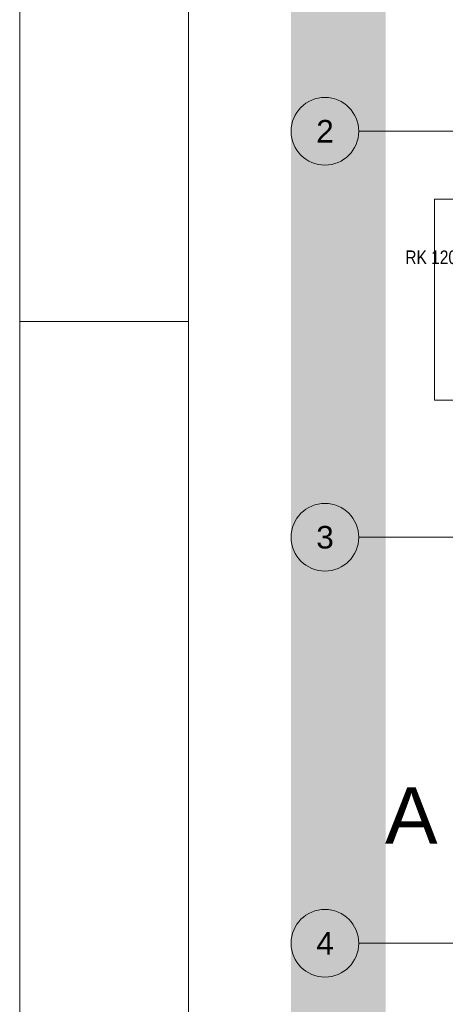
# Paper-space layout 'A-38 RZUT - PIĘTRO 8' of a CAD drawing. Header units: millimetres. Extents: x 0 to 800, y 0 to 500.
# Tile 3 of 22: x 0 to 75, y 176 to 351. Entities that reach past the tile are written whole.
import ezdxf
from ezdxf.xclip import XClip

# ---------------------------------------------------------------- set-up
doc = ezdxf.new("R2010")
doc.units = ezdxf.units.MM
doc.header["$MEASUREMENT"] = 0
doc.header["$XCLIPFRAME"] = 0
doc.linetypes.add('DASHDOTX2', pattern=[1000, 500, -250, 0, -250])
doc.linetypes.add('PRZERYWANA_DU_A', pattern=[550, 350, -200])
for name, color, linetype, lineweight in [('0_Nr_pióra__2', 8, 'Continuous', 13), ('A_Arkusz_Nr_pióra__1', 7, 'Continuous', 20), ('A_linie przekroju_Nr_pióra__1', 7, 'Continuous', 20)]:
    doc.layers.add(name, color=color, linetype=linetype, lineweight=lineweight)
for name, color, linetype, lineweight, true_color in [('A_Arkusz_Nr_pióra__237', 7, 'Continuous', 5, 0x343434), ('A_opis_Nr_pióra__8', 7, 'Continuous', 13, 0x4c4c4c), ('A_osie_Nr_pióra__16', 7, 'Continuous', 5, 0x0f0f0f), ('A_osie_Nr_pióra__76', 7, 'Continuous', 5, 0x2d2d2d), ('A_ściany_Nr_pióra__10', 7, 'Continuous', 13, 0x4b4b4b)]:
    doc.layers.add(name, color=color, linetype=linetype, lineweight=lineweight, true_color=true_color)
doc.layers.add('A_podrys', color=7, linetype='Continuous')
doc.styles.add('STYL_AUTOMATYCZNY_1', font='arial.ttf')
doc.styles.add('STYL_AUTOMATYCZNY_2', font='ARIALN.TTF')

# ---------------------------------------------------------------- blocks, each defined once
blk = doc.blocks.new('Rysunek_1_1', base_point=(-3189.41, -631.4))
at = {"linetype": 'Continuous', "lineweight": 0, "true_color": 0x484848}
blk.add_hatch(color=251, dxfattribs=at).paths.add_polyline_path([(48.07, 478.17), (48.07, 126.75), (64.84, 126.75), (64.84, 470.37), (378.97, 470.37), (378.97, 316.75), (544.97, 316.75), (544.97, 478.17)])
at = {"layer": '0_Nr_pióra__2', "color": 8, "linetype": 'PRZERYWANA_DU_A', "lineweight": 13, "ltscale": 2, "flags": 128}
blk.add_lwpolyline([(544.97, 316.75), (378.97, 316.75), (378.97, 470.37), (64.84, 470.37), (64.84, 126.75)], dxfattribs=at)
at = {"layer": 'A_osie_Nr_pióra__16', "color": 250, "linetype": 'DASHDOTX2', "lineweight": 5, "ltscale": 2, "true_color": 0x0f0f0f}
for p, q in [((100.57, 330.75), (60.07, 330.75)), ((100.57, 258.75), (60.07, 258.75)), ((100.57, 186.75), (60.07, 186.75))]:
    blk.add_line(p, q, dxfattribs=at)
at = {"layer": 'A_osie_Nr_pióra__76', "color": 250, "linetype": 'Continuous', "lineweight": 5, "ltscale": 2, "true_color": 0x2d2d2d}
for centre in [(54.07, 330.75), (54.07, 258.75), (54.07, 186.75)]:
    blk.add_circle(centre, 6, dxfattribs=at)
at = {"layer": 'A_ściany_Nr_pióra__10', "color": 251, "linetype": 'Continuous', "lineweight": 13, "ltscale": 2, "true_color": 0x4b4b4b}
for p, q in [((91.44, 318.69), (73.52, 318.69)), ((73.52, 283.09), (73.52, 318.69)), ((91.44, 283.09), (73.52, 283.09))]:
    blk.add_line(p, q, dxfattribs=at)
at = {"layer": 'A_linie przekroju_Nr_pióra__1', "color": 7, "linetype": 'Continuous', "lineweight": 20, "insert": (74.04, 204.41), "char_height": 10, "attachment_point": 9, "style": 'STYL_AUTOMATYCZNY_1'}
blk.add_mtext('\\A1;{\\pqr;\\pt0;\\fArial|b0|i0|c238|p0;\\W1.000000;A}', dxfattribs=at)
at = {"layer": 'A_opis_Nr_pióra__8', "color": 251, "linetype": 'Continuous', "lineweight": 13, "true_color": 0x4c4c4c, "insert": (86.35, 308.39), "char_height": 2.4, "attachment_point": 6, "style": 'STYL_AUTOMATYCZNY_2'}
blk.add_mtext('\\A1;{\\pqr;\\fArial Narrow|b0|i0|c238|p0;\\W1.000000;RK 120x120x5}', dxfattribs=at)
at = {"layer": 'A_osie_Nr_pióra__76', "color": 250, "linetype": 'Continuous', "lineweight": 5, "true_color": 0x2d2d2d, "char_height": 4, "attachment_point": 1, "style": 'STYL_AUTOMATYCZNY_1'}
for s, insert in [('\\A1;{\\pql;\\pt0;\\fArial|b0|i0|c238|p0;\\W1.000000;2}', (52.54, 332.75)), ('\\A1;{\\pql;\\pt0;\\fArial|b0|i0|c238|p0;\\W1.000000;3}', (52.54, 260.75)), ('\\A1;{\\pql;\\pt0;\\fArial|b0|i0|c238|p0;\\W1.000000;4}', (52.54, 188.75))]:
    blk.add_mtext(s, dxfattribs=dict(at, insert=insert))

psp = doc.layouts.new('A-38 RZUT - PIĘTRO 8')

# ---------------------------------------------------------------- linework, layer by layer
at = {"layer": 'A_Arkusz_Nr_pióra__1', "color": 7, "linetype": 'Continuous', "lineweight": 20}
psp.add_line((29.9, 495.1), (29.9, 4.9), dxfattribs=at)
at = {"layer": 'A_Arkusz_Nr_pióra__1', "color": 7, "linetype": 'Continuous', "lineweight": 20, "flags": 128}
psp.add_lwpolyline([(0, 500), (800, 500), (800, 0), (0, 0)], close=True, dxfattribs=at)
at = {"layer": 'A_Arkusz_Nr_pióra__237', "color": 250, "linetype": 'Continuous', "lineweight": 5, "true_color": 0x343434}
psp.add_line((0, 297), (29.9, 297), dxfattribs=at)

# ---------------------------------------------------------------- block references
at = {"layer": 'A_podrys', "color": 37, "linetype": 'Continuous', "lineweight": 5, "true_color": 0x656532}
ref = psp.add_blockref('Rysunek_1_1', (-3189.41, -631.4), dxfattribs=at)
XClip(ref).set_block_clipping_path([(48.069637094, 126.7487186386), (544.9695795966, 478.1668323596)])

doc.saveas('drawing.dxf')
